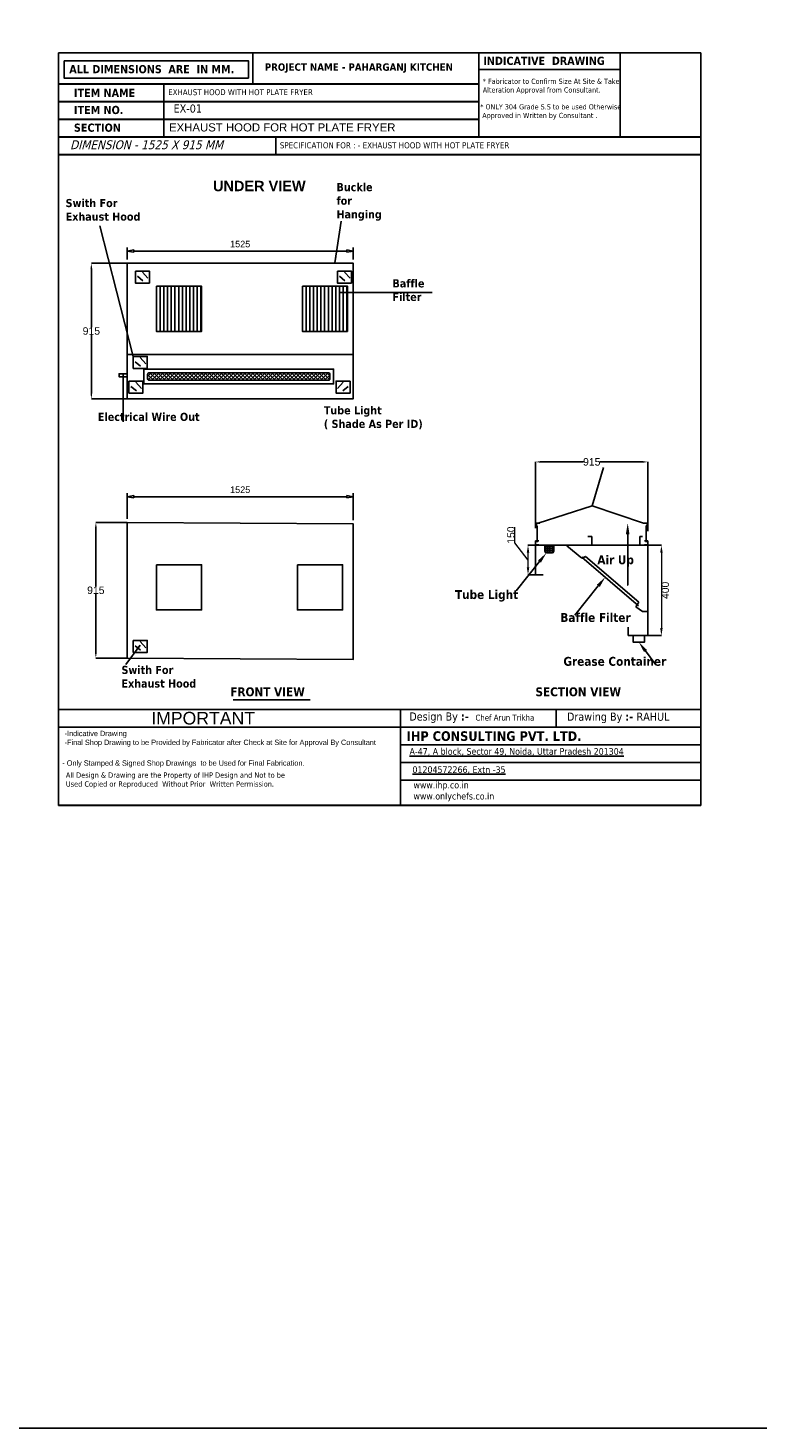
# Model space of a CAD drawing. Header units: millimetres. Extents: x 19005 to 129500, y -3989 to 12792.
# Tile 18 of 20: x 104515 to 109441, y -3989 to 5466. Entities that reach past the tile are written whole.
import ezdxf
from ezdxf import colors
from ezdxf.entities.mleader import LeaderData, LeaderLine
from ezdxf.math import Vec2, Vec3

# ---------------------------------------------------------------- set-up
doc = ezdxf.new("R2010")
doc.units = ezdxf.units.MM
doc.styles.add('MEDIUM', font='arial.ttf')
doc.styles.get("Standard").update_dxf_attribs({"font": 'arial.ttf'})
doc.styles.add('style1', font='txt.shx')
doc.dimstyles.new('door windows', dxfattribs={"dimscale": 0.5, "dimtxt": 100, "dimasz": 100, "dimexe": 3, "dimexo": 3, "dimgap": 1, "dimtad": 2, "dimdec": 0, "dimzin": 0, "dimdsep": 46, "dimtxsty": 'MEDIUM', "dimcen": 1, "dimdle": 3, "dimadec": 0, "dimazin": 0, "dimtfac": 1, "dimtdec": 0, "dimtofl": 0, "dimtmove": 1, "dimatfit": 3, "dimfxl": 1, "dimtolj": 1, "dimtzin": 0, "dimlwd": 18, "dimlwe": -1, "dimarcsym": 0})
doc.dimstyles.new('LBF 50', dxfattribs={"dimscale": 25, "dimtxt": 1.75, "dimasz": 1.75, "dimexe": 1, "dimexo": 1, "dimgap": 1, "dimtad": 1, "dimdec": 0, "dimrnd": 5, "dimzin": 12, "dimdsep": 46, "dimtxsty": 'Standard', "dimblk": 'CLOSEDBLANK', "dimcen": 0, "dimclrd": 256, "dimclre": 256, "dimclrt": 256, "dimadec": 0, "dimazin": 3, "dimtfac": 1, "dimtdec": 0, "dimtofl": 0, "dimtmove": 0, "dimatfit": 3, "dimldrblk": 'CLOSEDBLANK', "dimfxl": 0.18, "dimtolj": 1, "dimtzin": 0, "dimlwd": -1, "dimlwe": -1, "dimarcsym": 0})
doc.dimstyles.get("Standard").update_dxf_attribs({"dimscale": 1.002, "dimtxt": 50.18, "dimasz": 35.18, "dimexe": 0.18, "dimexo": 0.0625, "dimgap": 0.09, "dimtad": 0, "dimtih": 1, "dimtoh": 1, "dimdec": 0, "dimzin": 0, "dimdsep": 46, "dimtxsty": 'Standard', "dimcen": 0.09, "dimclrd": 256, "dimclrt": 7, "dimadec": 0, "dimazin": 0, "dimtfac": 1, "dimtdec": 0, "dimtofl": 0, "dimtmove": 0, "dimatfit": 3, "dimfxl": 1, "dimtfillclr": 256, "dimtolj": 1, "dimtzin": 0, "dimarcsym": 0})

# ---------------------------------------------------------------- blocks, each defined once
blk = doc.blocks.new('*D544')
at = {"color": 0, "lineweight": -2, "transparency": 16777216}
for p, q in [((105184, 3877.1), (104942.2, 3877.1)), ((104942.2, 3841.8), (104942.2, 3445.3)), ((104942.2, 2997.3), (104942.2, 3393.8)), ((105184, 2962.1), (104942.2, 2962.1))]:
    blk.add_line(p, q, dxfattribs=at)
at = {"color": 0, "linetype": 'ByBlock', "transparency": 16777216}
for points in [[(104936.3, 3841.8), (104948, 3841.8), (104942.2, 3877.1)], [(104936.3, 2997.3), (104948, 2997.3), (104942.2, 2962.1)]]:
    blk.add_solid(points, dxfattribs=at)
at = {"layer": 'Defpoints', "color": 0, "linetype": 'ByBlock', "transparency": 16777216}
for p in [(104942.2, 3877.1), (105184, 3877.1), (105184, 2962.1)]:
    blk.add_point(p, dxfattribs=at)
at = {"color": 7, "linetype": 'ByBlock', "transparency": 16777216, "insert": (104942.2, 3419.6), "char_height": 50.28, "attachment_point": 5}
blk.add_mtext('\\A1;915', dxfattribs=at)
blk = doc.blocks.new('*D541')
at = {"color": 0, "linetype": 'ByBlock', "lineweight": 18, "transparency": 16777216}
for p, q in [((107800.1, 1988.1), (107800.1, 2094.7)), ((107889, 1873.1), (107800.1, 1988.1)), ((107889, 1823.1), (107889, 1923.1))]:
    blk.add_line(p, q, dxfattribs=at)
at = {"color": 0, "linetype": 'ByBlock', "transparency": 16777216}
for p, q in [((107937.7, 1973.1), (107887.5, 1973.1)), ((107937.7, 1773.1), (107887.5, 1773.1))]:
    blk.add_line(p, q, dxfattribs=at)
for points in [[(107880.7, 1923.1), (107897.4, 1923.1), (107889, 1973.1)], [(107880.7, 1823.1), (107897.4, 1823.1), (107889, 1773.1)]]:
    blk.add_solid(points, dxfattribs=at)
at = {"layer": 'Defpoints', "color": 0, "linetype": 'ByBlock', "transparency": 16777216}
for p in [(107889, 1973.1), (107939.2, 1973.1), (107939.2, 1773.1)]:
    blk.add_point(p, dxfattribs=at)
at = {"color": 0, "linetype": 'ByBlock', "transparency": 16777216, "insert": (107774.1, 2041.4), "char_height": 50, "attachment_point": 5, "rotation": 90, "style": 'MEDIUM'}
blk.add_mtext('\\A1;150', dxfattribs=at)
blk = doc.blocks.new('*D545')
at = {"color": 0, "linetype": 'ByBlock', "transparency": 16777216}
for p, q in [((108699.9, 1973.1), (108790.4, 1973.1)), ((108699.9, 1363.1), (108790.4, 1363.1))]:
    blk.add_line(p, q, dxfattribs=at)
at = {"color": 0, "linetype": 'ByBlock', "lineweight": 18, "transparency": 16777216}
blk.add_line((108788.9, 1923.1), (108788.9, 1413.1), dxfattribs=at)
at = {"color": 0, "linetype": 'ByBlock', "transparency": 16777216}
for points in [[(108780.6, 1923.1), (108797.3, 1923.1), (108788.9, 1973.1)], [(108780.6, 1413.1), (108797.3, 1413.1), (108788.9, 1363.1)]]:
    blk.add_solid(points, dxfattribs=at)
at = {"layer": 'Defpoints', "color": 0, "linetype": 'ByBlock', "transparency": 16777216}
for p in [(108698.4, 1973.1), (108698.4, 1363.1), (108788.9, 1363.1)]:
    blk.add_point(p, dxfattribs=at)
at = {"color": 0, "linetype": 'ByBlock', "transparency": 16777216, "insert": (108815, 1668.1), "char_height": 50, "attachment_point": 5, "rotation": 90, "style": 'MEDIUM'}
blk.add_mtext('\\A1;400', dxfattribs=at)
blk = doc.blocks.new('*D542')
at = {"color": 6, "lineweight": -2, "transparency": 16777216}
for p, q in [((107939.2, 2088.2), (107939.2, 2535.8)), ((108698.4, 2067.2), (108698.4, 2535.8))]:
    blk.add_line(p, q, dxfattribs=at)
at = {"color": 3, "lineweight": -2, "transparency": 16777216}
for p, q in [((107974.5, 2535.6), (108263, 2535.6)), ((108663.1, 2535.6), (108374.6, 2535.6))]:
    blk.add_line(p, q, dxfattribs=at)
at = {"color": 3, "linetype": 'ByBlock', "transparency": 16777216}
for points in [[(107974.5, 2541.4), (107974.5, 2529.7), (107939.2, 2535.6)], [(108663.1, 2541.4), (108663.1, 2529.7), (108698.4, 2535.6)]]:
    blk.add_solid(points, dxfattribs=at)
at = {"layer": 'Defpoints', "color": 0, "linetype": 'ByBlock', "transparency": 16777216}
for p in [(108698.4, 2535.6), (107939.2, 2088.2), (108698.4, 2067.2)]:
    blk.add_point(p, dxfattribs=at)
at = {"color": 5, "linetype": 'ByBlock', "transparency": 16777216, "insert": (108318.8, 2535.6), "char_height": 50.28, "attachment_point": 5}
blk.add_mtext('\\A1;915', dxfattribs=at)
blk = doc.blocks.new('*D547')
at = {"color": 0, "lineweight": -2, "transparency": 16777216}
for p, q in [((105184, 2126.1), (104972.5, 2126.1)), ((104972.5, 2090.8), (104972.5, 1694.3)), ((104972.5, 1246.3), (104972.5, 1642.8)), ((105184, 1211.1), (104972.5, 1211.1))]:
    blk.add_line(p, q, dxfattribs=at)
at = {"color": 0, "linetype": 'ByBlock', "transparency": 16777216}
for points in [[(104966.7, 2090.8), (104978.4, 2090.8), (104972.5, 2126.1)], [(104966.7, 1246.3), (104978.4, 1246.3), (104972.5, 1211.1)]]:
    blk.add_solid(points, dxfattribs=at)
at = {"layer": 'Defpoints', "color": 0, "linetype": 'ByBlock', "transparency": 16777216}
for p in [(105184, 2126.1), (104972.5, 1211.1), (105184, 1211.1)]:
    blk.add_point(p, dxfattribs=at)
at = {"color": 7, "linetype": 'ByBlock', "transparency": 16777216, "insert": (104972.5, 1668.6), "char_height": 50.28, "attachment_point": 5}
blk.add_mtext('\\A1;915', dxfattribs=at)
blk = doc.blocks.new('_ClosedBlank')
at = {"color": 0, "linetype": 'ByBlock', "lineweight": -2}
for p, q in [((-1, 0.17), (0, 0)), ((-1, 0.17), (-1, -0.17)), ((0, 0), (-1, -0.17))]:
    blk.add_line(p, q, dxfattribs=at)
blk = doc.blocks.new('*D557')
at = {"transparency": 16777216}
for p, q in [((105184, 3902.1), (105184, 3984.4)), ((106709, 3902.1), (106709, 3984.4)), ((106665.3, 3959.4), (105227.8, 3959.4))]:
    blk.add_line(p, q, dxfattribs=at)
at = {"layer": 'Defpoints', "color": 0, "transparency": 16777216}
for p in [(105184, 3959.4), (105184, 3877.1), (106709, 3877.1)]:
    blk.add_point(p, dxfattribs=at)
at = {"transparency": 16777216, "xscale": 43.75, "yscale": 43.75, "zscale": 43.75, "rotation": 180}
blk.add_blockref('_ClosedBlank', (105184, 3959.4), dxfattribs=at)
at = {"transparency": 16777216, "xscale": 43.75, "yscale": 43.75, "zscale": 43.75}
blk.add_blockref('_ClosedBlank', (106709, 3959.4), dxfattribs=at)
at = {"transparency": 16777216, "insert": (105946.5, 4006.7), "char_height": 43.75, "attachment_point": 5}
blk.add_mtext('\\A1;1525', dxfattribs=at)
blk = doc.blocks.new('*D559')
at = {"transparency": 16777216}
for p, q in [((105184, 2151.1), (105184, 2325.3)), ((106665.4, 2300.3), (105227.8, 2300.3)), ((106709.2, 2141.4), (106709.2, 2325.3))]:
    blk.add_line(p, q, dxfattribs=at)
at = {"layer": 'Defpoints', "color": 0, "transparency": 16777216}
for p in [(105184, 2300.3), (105184, 2126.1), (106709.2, 2116.4)]:
    blk.add_point(p, dxfattribs=at)
at = {"transparency": 16777216, "xscale": 43.75, "yscale": 43.75, "zscale": 43.75, "rotation": 180}
blk.add_blockref('_ClosedBlank', (105184, 2300.3), dxfattribs=at)
at = {"transparency": 16777216, "xscale": 43.75, "yscale": 43.75, "zscale": 43.75}
blk.add_blockref('_ClosedBlank', (106709.2, 2300.3), dxfattribs=at)
at = {"transparency": 16777216, "insert": (105946.6, 2347.7), "char_height": 43.75, "attachment_point": 5}
blk.add_mtext('\\A1;1525', dxfattribs=at)

msp = doc.modelspace()

# ---------------------------------------------------------------- hatches: boundary and pattern name
at = {"linetype": 'ByBlock'}
h = msp.add_hatch(dxfattribs=at)
h.set_pattern_fill('ANSI37', color=256, scale=150)
h.set_pattern_definition([(45, (-2550458.017, -597426.559), (-13.25825215, 13.25825215), []), (135, (-2550458.017, -597426.559), (-13.25825215, -13.25825215), [])])
edge = h.paths.add_edge_path()
edge.add_line((105331.8, 3137.1), (106541.8, 3137.1))
edge.add_arc((106541.8, 3127.1), 10, 0, 90, ccw=False)
edge.add_line((106551.8, 3127.1), (106551.8, 3097.1))
edge.add_arc((106541.8, 3097.1), 10, -90, 0, ccw=False)
edge.add_line((106541.8, 3087.1), (105331.8, 3087.1))
edge.add_arc((105331.8, 3097.1), 10, 180, 270, ccw=False)
edge.add_line((105321.8, 3097.1), (105321.8, 3127.1))
edge.add_arc((105331.8, 3127.1), 10, 90, 180, ccw=False)

# ---------------------------------------------------------------- linework, layer by layer
at = {"color": 5, "linetype": 'ByBlock'}
for p, q in [((105432.4, 5087.4), (105432.4, 4729.5)), ((107029.2, 862.8), (107029.2, 215.8)), ((107105.6, 862.8), (109054.2, 862.8))]:
    msp.add_line(p, q, dxfattribs=at)
at = {"linetype": 'ByBlock'}
for p, q in [((106187.7, 4730.2), (106187.7, 4610.9)), ((106628.2, 4162.5), (106586.3, 3880.6)), ((105184, 2962.1), (105184, 3877.1)), ((105184, 3877.1), (105184, 3262.1)), ((105253.1, 3789.1), (105289.4, 3759.6)), ((105286.7, 3817.3), (105324.3, 3775.7)), ((106616.8, 3789.1), (106653.1, 3759.6)), ((106650.4, 3817.3), (106688, 3775.7)), ((105406.5, 3722.1), (105406.5, 3417.1)), ((105431.5, 3722.1), (105431.5, 3417.1)), ((105456.5, 3722.1), (105456.5, 3417.1)), ((105481.5, 3722.1), (105481.5, 3417.1)), ((105506.5, 3722.1), (105506.5, 3417.1)), ((105531.5, 3722.1), (105531.5, 3417.1)), ((105556.5, 3722.1), (105556.5, 3417.1)), ((105581.5, 3722.1), (105581.5, 3417.1)), ((105606.5, 3722.1), (105606.5, 3417.1)), ((105631.5, 3722.1), (105631.5, 3417.1)), ((105656.5, 3722.1), (105656.5, 3417.1)), ((105681.5, 3722.1), (105681.5, 3417.1)), ((106391.5, 3722.1), (106391.5, 3417.1)), ((106416.5, 3722.1), (106416.5, 3417.1)), ((106441.5, 3722.1), (106441.5, 3417.1)), ((106466.5, 3722.1), (106466.5, 3417.1)), ((106491.5, 3722.1), (106491.5, 3417.1)), ((106516.5, 3722.1), (106516.5, 3417.1)), ((106541.5, 3722.1), (106541.5, 3417.1)), ((106566.5, 3722.1), (106566.5, 3417.1)), ((106591.5, 3722.1), (106591.5, 3417.1)), ((106616.5, 3722.1), (106616.5, 3417.1)), ((106641.5, 3722.1), (106641.5, 3417.1)), ((106666.5, 3722.1), (106666.5, 3417.1)), ((105272.1, 3240.8), (105309.8, 3199.1)), ((105238.5, 3212.6), (105274.8, 3183)), ((105209.5, 3045.6), (105245.8, 3016)), ((105243.1, 3073.8), (105280.8, 3032.1)), ((106640.9, 3073.8), (106603.3, 3032.1)), ((106674.5, 3045.6), (106638.2, 3016)), ((108321.2, 2239.3), (108398.9, 2496.9)), ((108321.2, 2239.3), (107956.6, 2122.2)), ((108321.2, 2239.3), (108668.6, 2122.2)), ((107948.6, 2104.7), (107939.2, 2104.7)), ((107950.8, 1992.9), (107950.8, 2102.5)), ((108686, 1992.9), (108686, 2102.5)), ((108688.3, 2104.7), (108697.6, 2104.7)), ((108318.8, 2031.8), (108292.6, 2031.8)), ((108318.8, 1973.1), (108318.8, 2031.8)), ((108642.3, 1973.1), (108642.3, 2031.8)), ((108642.3, 2031.8), (108661.7, 2031.8)), ((107939.2, 1973.1), (108698.4, 1973.1)), ((107939.2, 1973.1), (107939.2, 1773.1)), ((108001.7, 1969.3), (108001.7, 1932.1)), ((108001.7, 1962.8), (108062.3, 1962.8)), ((108001.7, 1948.4), (108062.3, 1948.4)), ((108001.7, 1935.9), (108062.3, 1935.9)), ((108010, 1973.1), (108010, 1921.3)), ((108012.9, 1920.9), (108051.1, 1920.9)), ((108022.3, 1973.1), (108022.3, 1920.9)), ((108036, 1973.1), (108036, 1920.9)), ((108053, 1973.1), (108053, 1920.9)), ((108062.3, 1932.1), (108062.3, 1973.1)), ((108151, 1969.9), (108251.1, 1885.6)), ((108251.1, 1885.6), (108277, 1896.6)), ((108635.2, 1564), (108252.1, 1892.7)), ((108635.6, 1588.7), (108277, 1896.6)), ((108698.4, 1973.1), (108698.4, 1363.1)), ((107939.2, 1773.1), (107990.1, 1773.1)), ((108615.5, 1557.2), (108635.6, 1588.7)), ((108661, 1524.3), (108615.5, 1557.2)), ((108661, 1524.3), (108698.4, 1524.3)), ((108565.2, 1363.1), (108565.2, 1419.8)), ((108698.4, 1363.1), (108565.2, 1363.1)), ((105238.5, 1294.6), (105274.8, 1265)), ((105272.1, 1322.8), (105309.8, 1281.1)), ((109054.2, 862.8), (104721.1, 862.8)), ((105898.7, 928.3), (106418.1, 928.3)), ((106031.7, 743.5), (104721.1, 743.5))]:
    msp.add_line(p, q, dxfattribs=at)
msp.add_lwpolyline([(19005.1, 12791.7), (123982.6, 12791.7), (123982.6, -3988.8), (19005.1, -3988.8)], close=True)
for points in [[(104721.1, 216.4), (104721.1, 5298.2), (109054.2, 5298.2), (109054.2, 216.4)], [(107555.9, 5298.2), (107555.9, 4849.5), (104721.1, 4849.5)], [(104721.1, 5298.2), (109054.2, 5298.2), (109054.2, 216.4), (104721.1, 216.4)], [(106031.7, 5088.1), (106031.7, 5298.2), (107555.9, 5298.2)], [(104721.1, 5088.1), (107555.9, 5088.1)], [(107555.9, 4968.8), (104721.1, 4968.8)], [(104721.1, 4730.2), (109054.2, 4730.2), (109054.2, 4610.9), (104721.1, 4610.9)], [(106366.5, 3722.1), (106366.5, 3417.1), (106671.5, 3417.1)], [(106366.5, 3722.1), (106671.5, 3722.1), (106671.5, 3417.1)], [(105184, 2962.1), (106709, 2962.1), (106709, 3262.1), (105184, 3262.1)], [(105184, 3111), (105129.1, 3111), (105129.1, 3130.8), (105184, 3130.8)], [(107945, 2122.2), (107945, 2095.1)], [(107945, 2122.2), (107968.2, 2122.2)], [(108691.8, 2122.2), (108668.6, 2122.2)], [(108691.8, 2122.2), (108691.8, 2095.1)], [(107939.2, 2002.4), (107939.2, 1975.3)], [(107939.2, 2002.4), (107962.4, 2002.4)], [(108697.6, 2002.4), (108674.4, 2002.4)], [(108697.6, 2002.4), (108697.6, 1975.3)], [(107939.2, 1975.3), (107962.4, 1975.3)], [(108697.6, 1975.3), (108674.4, 1975.3)], [(108675.4, 1363.1), (108675.4, 1318.9), (108597.9, 1318.9), (108597.9, 1363.1)], [(105272.5, 1298.8), (105173.8, 1168.2)], [(105272.5, 1298.8), (105251.9, 1272.4)]]:
    msp.add_lwpolyline(points, dxfattribs=at)
at = {"color": 5, "linetype": 'ByBlock'}
for points in [[(104721.1, 5297.6), (109054.2, 5297.6), (109054.2, 215.8), (104721.1, 215.8)], [(104721.1, 5297.6), (109054.2, 5297.6), (109054.2, 215.8), (104721.1, 215.8)], [(104721.1, 5297.6), (109054.2, 5297.6), (109054.2, 215.8), (104721.1, 215.8)], [(104721.1, 5297.6), (109054.2, 5297.6), (109054.2, 215.8), (104721.1, 215.8)], [(104721.1, 5087.4), (107555.9, 5087.4), (107555.9, 4968.1), (104721.1, 4968.1)], [(104721.1, 4968.1), (107555.9, 4968.1), (107555.9, 4848.8), (104721.1, 4848.8)], [(104721.1, 4729.5), (109054.2, 4729.5), (109054.2, 4610.2), (104721.1, 4610.2)], [(107029.2, 862.8), (108079.9, 862.8), (108079.9, 743.5), (107029.2, 743.5)], [(108079.9, 862.8), (109054.2, 862.8), (109054.2, 743.5), (108079.9, 743.5)]]:
    msp.add_lwpolyline(points, close=True, dxfattribs=at)
at = {"linetype": 'ByBlock'}
for points in [[(104721.1, 5297.6), (109054.2, 5297.6), (109054.2, 215.8), (104721.1, 215.8)], [(107555.9, 5297.6), (108511.5, 5297.6), (108511.5, 5186.4), (107555.9, 5186.4)], [(108511.5, 5297.6), (107555.9, 5297.6), (107555.9, 4729.5), (108511.5, 4729.5)], [(106002.8, 5127.2), (104759.7, 5127.2), (104759.7, 5243.4), (106002.8, 5243.4)], [(105184, 3877.1), (106709, 3877.1), (106709, 2962.1), (105184, 2962.1)], [(105239.2, 3824.8), (105334, 3824.8), (105334, 3743.7), (105239.2, 3743.7)], [(106602.9, 3824.8), (106697.7, 3824.8), (106697.7, 3743.7), (106602.9, 3743.7)], [(105381.5, 3722.1), (105686.5, 3722.1), (105686.5, 3417.1), (105381.5, 3417.1)], [(105224.7, 3248.3), (105319.5, 3248.3), (105319.5, 3167.1), (105224.7, 3167.1)], [(105296.8, 3062.1), (106576.8, 3062.1), (106576.8, 3162.1), (105296.8, 3162.1)], [(105195.7, 3081.3), (105290.5, 3081.3), (105290.5, 3000.1), (105195.7, 3000.1)], [(106688.4, 3081.3), (106593.6, 3081.3), (106593.6, 3000.1), (106688.4, 3000.1)], [(105184, 2126.1), (106709.2, 2116.4), (106709.2, 1201.4), (105184, 1211.1)], [(105381.5, 1840.6), (105686.5, 1840.6), (105686.5, 1535.6), (105381.5, 1535.6)], [(106332.2, 1840.6), (106637.2, 1840.6), (106637.2, 1535.6), (106332.2, 1535.6)], [(105224.7, 1330.3), (105319.5, 1330.3), (105319.5, 1249.1), (105224.7, 1249.1)], [(104721.1, 862.8), (109054.2, 862.8), (109054.2, 743.5), (104721.1, 743.5)], [(107029.2, 862.8), (109054.2, 862.8), (109054.2, 743.5), (107029.2, 743.5)], [(107029.2, 743.5), (109054.2, 743.5), (109054.2, 624.2), (107029.2, 624.2)], [(107029.2, 624.2), (109054.2, 624.2), (109054.2, 504.9), (107029.2, 504.9)], [(107029.2, 504.9), (109054.2, 504.9), (109054.2, 385.6), (107029.2, 385.6)], [(107029.2, 385.6), (109054.2, 385.6), (109054.2, 215.8), (107029.2, 215.8)]]:
    msp.add_lwpolyline(points, close=True, dxfattribs=at)
msp.add_lwpolyline([(105331.8, 3137.1), (106541.8, 3137.1, -0.414214), (106551.8, 3127.1), (106551.8, 3097.1, -0.414214), (106541.8, 3087.1), (105331.8, 3087.1, -0.414214), (105321.8, 3097.1), (105321.8, 3127.1, -0.414214)], format="xyb", close=True, dxfattribs=at)
for centre, radius, start, end in [((107948.6, 2102.5), 2.24, 0, 90), ((108688.3, 2102.5), 2.24, 90, 180), ((107997.9, 1969.3), 3.74, 0, 90), ((108012.9, 1932.1), 11.2, 180, 270), ((108051.1, 1932.1), 11.2, 270, 0)]:
    msp.add_arc(centre, radius, start, end, dxfattribs=at)

# ---------------------------------------------------------------- texts
at = {"linetype": 'ByBlock', "attachment_point": 1, "style": 'style1'}
for s, insert, char_height, width in [('{\\fTahoma|b1|i0|c0|p34;ALL DIMENSIONS  ARE  IN MM.}', (104793.2, 5215.6), 55, 1687.991), ('{\\fTahoma|b1|i0|c0|p34;PROJECT NAME - PAHARGANJ KITCHEN}', (106112.2, 5227.1), 50, 1687.991), ('{\\fTahoma|b1|i0|c0|p34;INDICATIVE  DRAWING}', (107587.1, 5271.9), 55, 1687.991), ('{\\fTahoma|b0|i0|c0|p34;* Fabricator to Confirm Size At Site & Take\\PAlteration Approval from Consultant.}', (107583.9, 5123.6), 35, 1425.088), ('{\\fTahoma|b1|i0|c0|p34;ITEM NAME}', (104824.7, 5055.3), 55, 1687.991), ('{\\fTahoma|b1|i0|c0|p34;ITEM NO. }', (104824.7, 4939.9), 55, 1687.991), ('{\\fTahoma|b0|i0|c0|p34;* ONLY 304 Grade S.S to be used Otherwise\\P Approved in Written by Consultant .}', (107566.5, 4951.3), 35, 1425.088), ('{\\fTahoma|b1|i0|c0|p34;SECTION }', (104824.7, 4820.4), 55, 1687.991), ('{\\fTahoma|b0|i1|c0|p34;DIMENSION - 1525 X 915 MM }', (104798.5, 4707.5), 60, 1425.938), ('\\pt1595.5;{\\fTahoma|b0|i0|c0|p34;SPECIFICATION FOR : - EXHAUST HOOD WITH HOT PLATE FRYER}', (106213.9, 4694.2), 40.912, 4821.832), ('{\\fTahoma|b0|i0|c0|p34;\\H1.25x;                   TOP 16 GAUGE \\P\\pi404.26;304 GRADE S.S \\H0.8x;^I}', (91063.3, 3038.6), 40, 1448.518), ('{\\fTahoma|b0|i0|c0|p34;\\H1.25x;                   TOP 16 GAUGE \\P\\pi404.26;304 GRADE S.S \\H0.8x;^I}', (95491.7, 3079.8), 40, 1448.518), ('{\\fTahoma|b0|i0|c0|p34;\\H1.25x;                   TOP 16 GAUGE \\P\\pi404.26;304 GRADE S.S \\H0.8x;^I}', (101224.6, 2325.5), 40, 1448.518), ('{\\fTahoma|b1|i0|c0|p34;Air Up}', (108356.7, 1904.7), 60, 1038.184), ('{\\fTahoma|b1|i0|c0|p34;Tube Light}', (107396, 1669.8), 60, 1038.184), ('{\\fTahoma|b1|i0|c0|p34;Baffle Filter}', (108107, 1514.9), 60, 1038.184), ('{\\fTahoma|b1|i0|c0|p34;Grease Container}', (108127.7, 1218.7), 60, 1038.184), ('{\\fTahoma|b0|i0|c0|p34;Design By \\fTahoma|b1|i0|c0|p34;:-  \\fTahoma|b0|i0|c0|p34;\\H0.72727x;Chef Arun Trikha\\fTahoma|b1|i0|c0|p34;\\H1.375x; }', (107087.8, 843.8), 55, 1687.991), ('{\\fTahoma|b0|i0|c0|p34;Drawing By \\fTahoma|b1|i0|c0|p34;:- \\fTahoma|b0|i0|c0|p34;\\C7;RAHUL}', (108151.6, 842.7), 55, 1687.991), ('{\\fTechnic|b0|i0|c2|p2;-Indicative Drawing\\P-Final Shop Drawing to be Provided by Fabricator after Check at Site for Approval By Consultant}', (104761.7, 719.7), 36, 1767.083), ('{\\fTahoma|b0|i0|c0|p34;\\H1.44x;All Design & Drawing are the Property of IHP Design and Not to be Used Copied or Reproduced  Without Prior  Written Permission\\fTahoma|b1|i0|c0|p34;\\H0.69444x;. }', (104770.1, 438.5), 25, 1481.326)]:
    msp.add_mtext(s, dxfattribs=dict(at, insert=insert, char_height=char_height, width=width))
at = {"linetype": 'ByBlock', "attachment_point": 1}
for s, width, heights, insert, char_height in [('\\pt1573;{\\fTahoma|b0|i0|c0|p34;EXHAUST HOOD WITH HOT PLATE FRYER}', 3842.283, [0], (105460.8, 5052.8), 40.335), ('{\\fTahoma|b0|i0|c0|p34;EX-01}', 238.054, [68.6], (105497.2, 4949.6), 55), ('EXHAUST HOOD FOR HOT PLATE FRYER', 2151.86, [0], (105466.1, 4822.4), 55), ('{\\fArial|b1|i0|c0|p34;UNDER VIEW}', 1001.032, [94.7], (105763.3, 4434), 70), ('{\\fTahoma|b1|i0|c0|p34;Buckle\\Pfor\\PHanging}', 319.088, [0], (106596.4, 4419), 55), ('{\\fTahoma|b1|i0|c0|p34;Swith For\\PExhaust Hood}', 544.27, [0], (104768.7, 4311.4), 55), ('{\\fTahoma|b1|i0|c0|p34;Baffle\\PFilter}', 284.857, [0], (106974.2, 3769.1), 55), ('{\\fTahoma|b1|i0|c0|p34;Electrical Wire Out}', 969.536, [0], (104986.5, 2867.4), 55), ('{\\fTahoma|b1|i0|c0|p34;Tube Light\\P( Shade As Per ID)}', 891.345, [0], (106511, 2911.8), 55), ('{\\fTahoma|b1|i0|c0|p34;Swith For\\PExhaust Hood}', 585.589, [0], (105145.4, 1158.4), 55), ('{\\fTahoma|b1|i0|c0|p34;FRONT VIEW}', 733.101, [0], (105879.9, 1013.1), 60), ('{\\fTahoma|b1|i0|c0|p34;SECTION VIEW}', 733.101, [0], (107938.9, 1013.1), 60)]:
    msp.add_mtext_dynamic_manual_height_columns(s, width=width, gutter_width=1, heights=heights, dxfattribs=dict(at, insert=insert, char_height=char_height))
for s, insert, char_height, width in [('IMPORTANT', (105346.3, 847.5), 85.17, 1210.305), ('{\\fTechnic|b0|i0|c2|p2;- Only Stamped & Signed Shop Drawings  to be Used for Final Fabrication.}', (104745.7, 520), 36, 1988.238)]:
    msp.add_mtext(s, dxfattribs=dict(at, insert=insert, char_height=char_height, width=width))
at = {"color": 5, "linetype": 'ByBlock', "attachment_point": 1, "style": 'style1'}
for s, insert, char_height, width in [('{\\fTahoma|b1|i0|c0|p34;\\C256;IHP CONSULTING PVT. LTD.}', (107069.6, 716.5), 65, 2814.621), ('{\\fTahoma|b0|i0|c0|p34;\\L\\C256;A-47, A block, Sector 49, Noida, Uttar Pradesh 201304}', (107089.2, 603), 45, 1687.991), ('{\\fTahoma|b0|i0|c0|p34;\\L\\C256;01204572266, Extn -35}', (107109.2, 480), 45, 1687.991), ('{\\fTahoma|b0|i0|c0|p34;\\C256;www.ihp.co.in \\L\\P\\lwww.onlychefs.co.in}', (107116, 375.8), 45, 1687.991)]:
    msp.add_mtext(s, dxfattribs=dict(at, insert=insert, char_height=char_height, width=width))

# ---------------------------------------------------------------- dimensions: what is measured, and where the dimension line sits
for base, p1, p2, picture, middle in [((105184, 3959.4), (106709, 3877.1), (105184, 3877.1), '*D557', (105946.5, 4006.7)), ((105184, 2300.3), (106709.2, 2116.4), (105184, 2126.1), '*D559', (105946.6, 2347.7))]:
    dim = msp.add_linear_dim(base=base, p1=p1, p2=p2, dimstyle='LBF 50')
    dim.commit()
    dim.dimension.update_dxf_attribs({"geometry": picture, "text_midpoint": middle})
at = {"linetype": 'ByBlock'}
for base, p1, p2, picture, middle in [((104942.2, 3877.1), (105184, 2962.1), (105184, 3877.1), '*D544', (104942.2, 3419.6)), ((104972.5, 1211.1), (105184, 2126.1), (105184, 1211.1), '*D547', (104972.5, 1668.6))]:
    dim = msp.add_linear_dim(base=base, p1=p1, p2=p2, angle=90, text='915', dimstyle='Standard', override={"dimexe": 0, "dimexo": 0, "dimclrd": 0, "dimclre": 0, "dimfxl": 0, "dimarcsym": 1}, dxfattribs=at)
    dim.commit()
    dim.dimension.update_dxf_attribs({"geometry": picture, "text_midpoint": middle})
dim = msp.add_linear_dim(base=(108698.4, 2535.6), p1=(107939.2, 2088.2), p2=(108698.4, 2067.2), text='915', dimstyle='Standard', override={"dimclrd": 3, "dimclre": 6, "dimclrt": 5, "dimfxl": 0.2, "dimarcsym": 1}, dxfattribs=at)
dim.commit()
dim.dimension.update_dxf_attribs({"geometry": '*D542', "text_midpoint": (108318.8, 2535.6)})
dim = msp.add_linear_dim(base=(107889, 1973.1), p1=(107939.2, 1773.1), p2=(107939.2, 1973.1), angle=90, text='150', dimstyle='door windows', dxfattribs=at)
dim.commit()
dim.dimension.update_dxf_attribs({"geometry": '*D541', "text_midpoint": (107800.1, 1988.6), "dimtype": 160})
dim = msp.add_linear_dim(base=(108788.9, 1363.1), p1=(108698.4, 1973.1), p2=(108698.4, 1363.1), angle=90, text='400', dimstyle='door windows', dxfattribs=at)
dim.commit()
dim.dimension.update_dxf_attribs({"geometry": '*D545', "text_midpoint": (108815, 1668.1)})

# ---------------------------------------------------------------- leaders
for points in [[(106586.3, 3880.6), (106628.2, 4162.5)], [(105224.7, 3248.3), (104999.8, 4130.8)], [(106616.5, 3679.1), (107241.5, 3679.1)], [(105156.6, 3130.8), (105156.6, 2806.6)]]:
    msp.add_leader(points, dimstyle='Standard', override={"dimexe": 0, "dimexo": 0, "dimgap": 25, "dimtad": 0, "dimclrd": 0, "dimclre": 0, "dimfxl": 0, "dimarcsym": 1}, dxfattribs=at)
ml = msp.add_multileader_mtext('Standard', dxfattribs=at)
ml.set_content('', color=256)
ml.set_leader_properties()
ml.build(insert=Vec2(0, 0))
ml.multileader.update_dxf_attribs({"text_right_attachment_type": 6, "dogleg_length": 0.36, "arrow_head_size": 74.8})
ctx = ml.context
ctx.base_point, ctx.char_height, ctx.arrow_head_size, ctx.landing_gap_size, ctx.plane_origin = Vec3(108561.2, 1703), 0.135, 74.8, 0.0673, Vec3(108561.4, 2122)
ctx.right_attachment, ctx.text_align_type = 6, 2
notes = []
notes.append((ctx, [(1, (1, 1, 0), (108561.6, 1703), (-1, 0), 0.269, [(0, [(108561.4, 2122)], 0, [])])]))
ctx.mtext.insert, ctx.mtext.alignment, ctx.mtext.flow_direction = Vec3(108561.3, 1703.1), 3, 5
ml = msp.add_multileader_mtext('Standard', dxfattribs=at)
ml.set_content('', color=256)
ml.set_leader_properties()
ml.build(insert=Vec2(0, 0))
ml.multileader.update_dxf_attribs({"text_right_attachment_type": 6, "dogleg_length": 0.36, "arrow_head_size": 74.8})
ctx = ml.context
ctx.base_point, ctx.char_height, ctx.arrow_head_size, ctx.landing_gap_size, ctx.plane_origin = Vec3(107807.9, 1665), 0.135, 74.8, 0.0673, Vec3(108012.9, 1920.9)
ctx.right_attachment, ctx.text_align_type = 6, 2
notes.append((ctx, [(0, (1, 1, 0), (107808.3, 1664.9), (-1, 0), 0.269, [(0, [(108012.9, 1920.9)], 0, [])])]))
ctx.mtext.insert, ctx.mtext.alignment, ctx.mtext.flow_direction = Vec3(107808, 1665), 3, 5
ml = msp.add_multileader_mtext('Standard', dxfattribs=at)
ml.set_content('', color=256)
ml.set_leader_properties()
ml.build(insert=Vec2(0, 0))
ml.multileader.update_dxf_attribs({"text_right_attachment_type": 6, "dogleg_length": 0.36, "arrow_head_size": 74.8})
ctx = ml.context
ctx.base_point, ctx.char_height, ctx.arrow_head_size, ctx.landing_gap_size, ctx.plane_origin = Vec3(108205, 1501.2), 0.135, 74.8, 0.0673, Vec3(108410, 1757.2)
ctx.right_attachment, ctx.text_align_type = 6, 2
notes.append((ctx, [(0, (1, 1, 0), (108205.4, 1501.2), (-1, 0), 0.269, [(0, [(108410, 1757.2)], 0, [])])]))
ctx.mtext.insert, ctx.mtext.alignment, ctx.mtext.flow_direction = Vec3(108205.1, 1501.3), 3, 5
ml = msp.add_multileader_mtext('Standard', dxfattribs=at)
ml.set_content('', color=256)
ml.set_leader_properties()
ml.build(insert=Vec2(0, 0))
ml.multileader.update_dxf_attribs({"text_right_attachment_type": 6, "dogleg_length": 0.36, "arrow_head_size": 74.8})
ctx = ml.context
ctx.base_point, ctx.char_height, ctx.arrow_head_size, ctx.landing_gap_size, ctx.plane_origin = Vec3(108751.9, 1164.2), 0.135, 74.8, 0.0673, Vec3(108636.6, 1318.9)
ctx.right_attachment = 6
notes.append((ctx, [(0, (1, 1, 0), (108751.6, 1164.2), (1, 0), 0.269, [(0, [(108636.6, 1318.9)], 0, [])])]))
ctx.mtext.insert, ctx.mtext.flow_direction = Vec3(108752, 1164.3), 5
for ctx, leaders in notes:
    for number, flags, end, landing, length, lines in leaders:
        leader = LeaderData()
        leader.index, (leader.has_last_leader_line, leader.has_dogleg_vector, leader.attachment_direction) = number, flags
        leader.last_leader_point, leader.dogleg_vector, leader.dogleg_length = Vec3(end), Vec3(landing), length
        for number, points, colour, breaks in lines:
            line = LeaderLine()
            line.index, line.vertices, line.color, line.breaks = number, Vec3.list(points), colors.encode_raw_color(colour), breaks
            leader.lines.append(line)
        ctx.leaders.append(leader)

doc.saveas('drawing.dxf')
